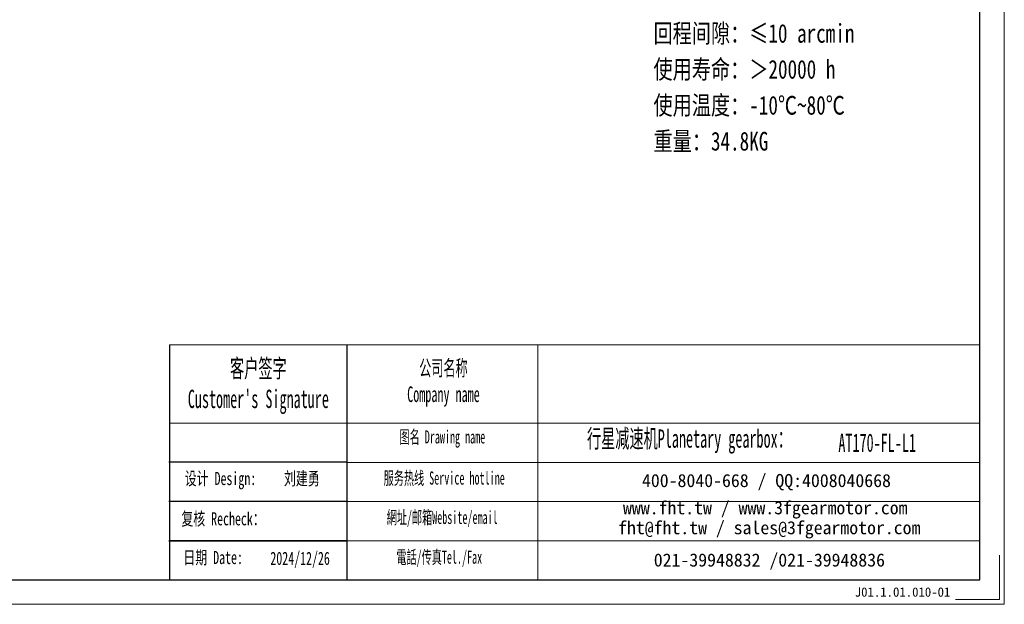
# Model space of a CAD drawing. Header units: millimetres. Extents: x -6 to 1098, y 0 to 776.
# Tile 4 of 7: x 572 to 1098, y 0 to 312. Entities that reach past the tile are written whole.
import ezdxf

# ---------------------------------------------------------------- set-up
doc = ezdxf.new("R2010")
doc.units = ezdxf.units.MM
doc.layers.add('6文字层', color=3, linetype='Continuous')
doc.layers.add('7标注层', color=4, linetype='Continuous')
for name, color, linetype, lineweight in [('SLD-0', 7, 'Continuous', 18), ('图框_外框线', 7, 'Continuous', 18), ('尺寸线层', 3, 'Continuous', 18), ('粗实线层', 7, 'Continuous', 35)]:
    doc.layers.add(name, color=color, linetype=linetype, lineweight=lineweight)
doc.styles.add('SLDTEXTSTYLE4', font='SimSun.ttf', dxfattribs={"width": 0.566667})
doc.styles.get("Standard").update_dxf_attribs({"font": 'SimSun.ttf'})
doc.styles.add('标准', font='SimSun.ttf', dxfattribs={"width": 0.667})
doc.styles.add('样式 1', font='SimSun.ttf')

msp = doc.modelspace()

# ---------------------------------------------------------------- linework, layer by layer
for p, q in [((746.75157, 138.52852), (746.75157, 13.04723)), ((746.75157, 75.86382), (651.79175, 75.86382)), ((746.75157, 54.86361), (651.79175, 54.86361))]:
    msp.add_line(p, q)
at = {"layer": '7标注层', "color": 0}
msp.add_line((652.09554, 138.52852), (652.09554, 13.06868), dxfattribs=at)
at = {"layer": '图框_外框线'}
for p, q in [((652.09554, 138.52852), (746.75157, 138.52852)), ((746.75157, 138.52852), (746.75157, 13.06868)), ((746.75157, 138.52852), (1084.7008, 138.52852)), ((848.73708, 138.52852), (848.73708, 13.06868)), ((652.09554, 96.66247), (746.75157, 96.66247)), ((746.75157, 96.66247), (1084.7008, 96.66247)), ((746.75157, 75.72945), (1084.7008, 75.72945)), ((746.75157, 54.79643), (1084.7008, 54.79643)), ((746.75157, 33.86341), (1084.7008, 33.86341))]:
    msp.add_line(p, q, dxfattribs=at)
at = {"layer": '图框_外框线', "color": 3}
msp.add_lwpolyline([(0, 0), (1097.76949, 0), (1097.76949, 776.27985), (0, 776.27985)], close=True, dxfattribs=at)
at = {"layer": '图框_外框线', "color": 3, "lineweight": 25}
msp.add_lwpolyline([(65.34342, 13.06868), (1084.7008, 13.06868), (1084.7008, 763.21117), (65.34342, 763.21117)], close=True, dxfattribs=at)
at = {"layer": '图框_外框线', "color": 3}
msp.add_lwpolyline([(1095.15575, 26.13737), (1095.15575, 2.61374), (1071.63212, 2.61374)], dxfattribs=at)
at = {"layer": '粗实线层'}
msp.add_line((746.75157, 33.86341), (651.79175, 33.86341), dxfattribs=at)

# ---------------------------------------------------------------- texts
at = {"layer": '6文字层', "insert": (1017.95112, 9.04496), "char_height": 5, "width": 43.304423, "attachment_point": 1, "style": '样式 1'}
msp.add_mtext('J01.1.01.010-01', dxfattribs=at)
at = {"layer": 'SLD-0', "color": 1, "attachment_point": 2}
for s, insert, char_height, width, style in [("{\\fSimSun|b1|i0|c134|p2;客户签字\\PCustomer's Signature}", (699.58671, 130.78314), 9.7687438, 121.5241806, 'SLDTEXTSTYLE4'), ('{\\fSimSun|b1|i0|c134|p2;公司名称\\PCompany name}', (798.39115, 130.26457), 8.373209, 108.406913, 'SLDTEXTSTYLE4'), ('{\\fSimSun|b1|i0|c134|p2;  \\H1.1667x;行星减速机Planetary gearbox\\fSimSun|b0|i0|c134|p2;：}', (926.4566, 93.34201), 8.373209, 131.6908175, 'SLDTEXTSTYLE4'), ('{\\fSimSun|b1|i0|c134|p2;图名 Drawing name}', (797.8188, 92.80377), 6.9776742, 89.2352724, 'SLDTEXTSTYLE4'), ('\\pt48.84372;AT170-FL-L1', (1029.90401, 91.11889), 9.7687438, 71.0918373, 'SLDTEXTSTYLE4'), ('{\\fNSimSun|b0|i0|c134|p49;设计 \\fNSimSun|b0|i0|c0|p49;Design\\fNSimSun|b0|i0|c134|p49;:}', (679.35962, 70.63843), 7, 87.5555754, '标准'), ('{\\fNSimSun|b1|i0|c134|p49;刘建勇}', (722.79777, 70.60958), 7, 87.5555754, '标准'), ('{\\fSimSun|b1|i0|c134|p2;服务热线 Service hotline}', (798.80829, 70.86261), 6.9776742, 99.4166661, 'SLDTEXTSTYLE4'), ('{\\fNSimSun|b0|i0|c134|p49;复核 Recheck：}', (680.73702, 49.13299), 7, 87.5555754, '标准'), ('{\\fSimSun|b1|i0|c134|p2;網址/邮箱Website/email}', (797.7218, 49.83997), 6.9776742, 103.4833919, 'SLDTEXTSTYLE4'), ('{\\fNSimSun|b0|i0|c134|p49;日期 Date:}', (675.44101, 28.48204), 7, 87.5555754, '标准'), ('2024/12/26', (721.87223, 28.03699), 7, 87.5555754, '标准'), ('{\\fSimSun|b1|i0|c134|p2;電話/传真Tel./Fax}', (796.15849, 28.65343), 6.9776742, 104.7279938, 'SLDTEXTSTYLE4')]:
    msp.add_mtext(s, dxfattribs=dict(at, insert=insert, char_height=char_height, width=width, style=style))
at = {"layer": 'SLD-0', "color": 1, "char_height": 6.9776742, "attachment_point": 2}
for s, insert, width in [('{\\fSimSun|b1|i0|c134|p2;400-8040-668 / QQ:4008040668}', (970.8106, 69.52934), 203.1578391), ('{\\fSimSun|b1|i0|c134|p2;www.fht.tw / www.3fgearmotor.com }', (970.16722, 54.99579), 203.3865387), ('\\pt83.73209;{\\fSimSun|b1|i0|c134|p2;fht@fht.tw / sales@3fgearmotor.com }', (972.29373, 44.37064), 203.3865387), ('{\\fSimSun|b1|i0|c134|p2;021-39948832 /021-39948836 }', (972.36669, 27.12781), 155.3010079)]:
    msp.add_mtext(s, dxfattribs=dict(at, insert=insert, width=width))
at = {"layer": '尺寸线层', "insert": (910.488, 443.91788), "char_height": 10, "width": 192.2971028, "attachment_point": 1, "line_spacing_factor": 1.15057, "style": '标准'}
msp.add_mtext('{\\fNSimSun|b0|i0|c134|p49;\\W0.75;性能参数：\\P减速比：1:3~20\\P额定输出力矩：320-585 N.m\\P最大加速力矩：1.5倍额定扭矩\\P额定输入转速：3000 rpm\\P容许径向力：6600 N\\P容许轴向力：3300 N\\P回程间隙：≤10 arcmin\\P使用寿命：＞20000 h\\P使用温度：-10℃~80℃\\P重量：34.8KG}', dxfattribs=at)

doc.saveas('drawing.dxf')
